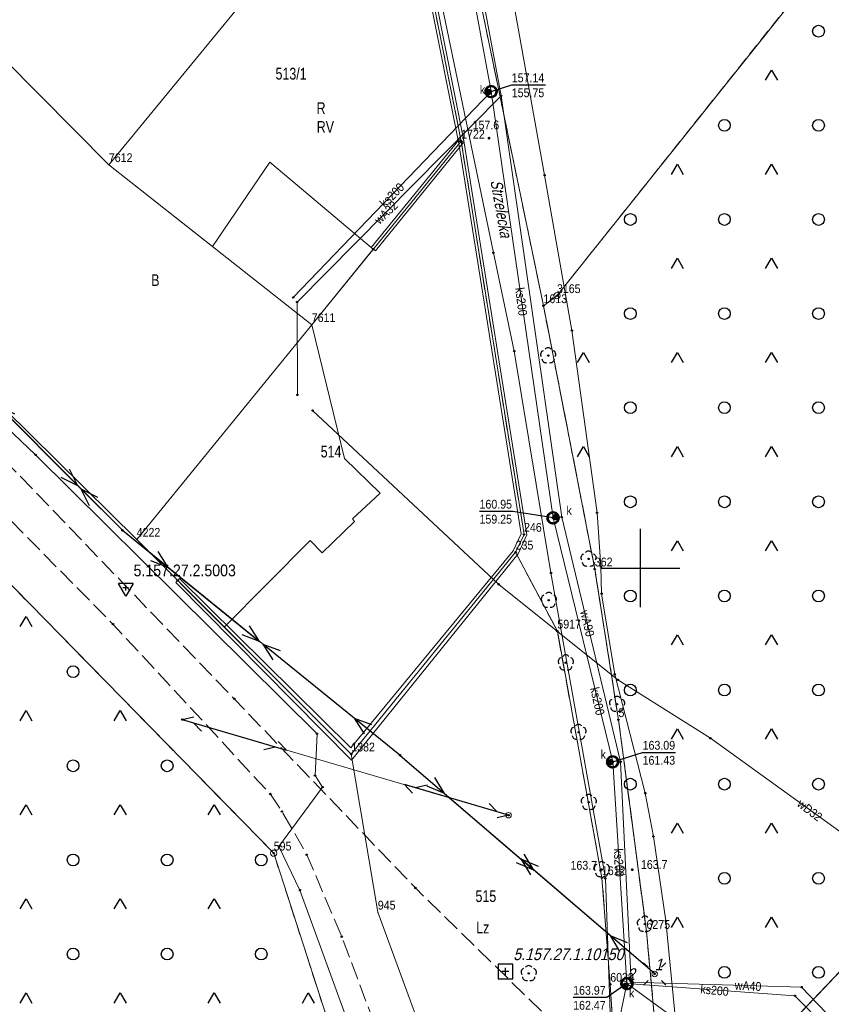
# Model space of a CAD drawing. Header units: metres. Extents: x 5548743 to 5556416, y 5707500 to 5714000.
# Tile 151 of 244: x 5554521 to 5554624, y 5709844 to 5709970. Entities that reach past the tile are written whole.
import ezdxf
from ezdxf.enums import TextEntityAlignment as Align

# ---------------------------------------------------------------- set-up
doc = ezdxf.new("R2010")
doc.units = ezdxf.units.M
for name, pattern in [('1.5_0.75', [2.25, 1.5, -0.75]), ('2.25_0.75', [3, 2.25, -0.75]), ('219-1000', [0]), ('suep_nn_1000', [0]), ('sutp_1000', [0])]:
    doc.linetypes.add(name, pattern=pattern)
doc.layers.get('0').update_dxf_attribs({"color": 2, "lineweight": 5})
doc.styles.get("Standard").update_dxf_attribs({"font": 'Working1250', "width": 0.75})
doc.linetypes.add('otdn_1000', pattern='A,7,0,[21,ksztalty.shx,S=0.7,R=0,X=0,Y=0]', length=7)

# ---------------------------------------------------------------- blocks, each defined once
blk = doc.blocks.new('203')
at = {"linetype": 'Continuous', "lineweight": 0}
h = blk.add_hatch(color=0, dxfattribs=at)
edge = h.paths.add_edge_path()
edge.add_arc((0, 0), 0.09, 0, 360)
blk = doc.blocks.new('202')
at = {"color": 0, "linetype": 'Continuous', "lineweight": 0}
blk.add_circle((0, 0), 0.4, dxfattribs=at)
blk = doc.blocks.new('OTZK3')
at = {"color": 0, "linetype": 'Continuous'}
for p, q in [((-0.75, -0.433), (0, 0.866)), ((0, 0.866), (0.75, -0.433))]:
    blk.add_line(p, q, dxfattribs=at)
blk = doc.blocks.new('OTZK1')
at = {"color": 0, "linetype": 'Continuous'}
blk.add_circle((0, 0), 0.75, dxfattribs=at)
blk = doc.blocks.new('US25')
at = {"linetype": 'Continuous', "lineweight": 13}
h = blk.add_hatch(color=0, dxfattribs=at)
edge = h.paths.add_edge_path()
edge.add_arc((0, 0), 0.4, 0, 360)
blk = doc.blocks.new('PW01')
at = {"linetype": 'Continuous', "lineweight": 13}
h = blk.add_hatch(color=0, dxfattribs=at)
edge = h.paths.add_edge_path()
edge.add_arc((0, 0), 0.18, 0, 360)
blk = doc.blocks.new('SM01')
at = {"color": 0, "linetype": 'Continuous', "lineweight": 13}
for p, q in [((-0.848, 0.848), (-1.414, 1.414)), ((0.849, 0.848), (1.414, 1.414)), ((-0.848, -0.849), (-1.414, -1.414)), ((0.849, -0.849), (1.414, -1.414))]:
    blk.add_line(p, q, dxfattribs=at)
blk.add_circle((0, 0), 0.35, dxfattribs=at)
blk = doc.blocks.new('OP021')
at = {"linetype": 'Continuous', "lineweight": 13}
h = blk.add_hatch(color=0, dxfattribs=at)
edge = h.paths.add_edge_path()
edge.add_arc((0, 0), 0.1, 0, 360)
at = {"color": 0, "linetype": 'Continuous', "lineweight": -3}
for centre, start, end in [((-0.476, 0.154), 110.388, 213.756), ((0, 0.5), 38.316, 141.684), ((0.476, 0.154), 326.244, 69.612), ((-0.294, -0.404), 182.272, 285.64), ((0.294, -0.404), 254.36, 357.728), ((0.294, -0.404), 254.36, 357.728)]:
    blk.add_arc(centre, 0.5, start, end, dxfattribs=at)
blk = doc.blocks.new('US15')
at = {"color": 0, "linetype": 'Continuous', "lineweight": 13}
blk.add_circle((0, 0), 0.35, dxfattribs=at)
blk = doc.blocks.new('SUEP1')
at = {"color": 0, "linetype": 'Continuous'}
for p, q in [((0, 0), (7.5, 0)), ((7.5, 0), (5.25, 0.75)), ((7.5, 0), (5.25, -0.75)), ((7.5, 0), (22.5, 0)), ((22.5, 0), (20.25, 0.75)), ((22.5, 0), (20.25, -0.75))]:
    blk.add_line(p, q, dxfattribs=at)
blk = doc.blocks.new('SUTP')
at = {"color": 0, "linetype": 'Continuous'}
for p, q in [((0, 0), (1.299, 0.75)), ((0, 0), (13.848, 0)), ((2.799, -0.75), (1.5, 0)), ((11.049, -0.75), (12.348, 0)), ((13.848, 0), (12.549, 0.75))]:
    blk.add_line(p, q, dxfattribs=at)
blk = doc.blocks.new('PIKIETAW1891')
at = {"color": 0}
blk.add_circle((0, 0), 0.09, dxfattribs=at)
blk = doc.blocks.new('OSSP')
at = {"color": 0}
for p, q in [((-0.939, 0.938), (-0.939, -0.938)), ((-0.939, 0.938), (-0.939, -0.938)), ((0.936, 0.938), (-0.939, 0.938)), ((0.936, 0.938), (-0.939, 0.938)), ((0.45, 0), (-0.45, 0)), ((0.45, 0), (-0.45, 0)), ((0, -0.45), (0, 0.45)), ((0, -0.45), (0, 0.45)), ((0.936, -0.938), (0.936, 0.938)), ((0.936, -0.938), (0.936, 0.938)), ((-0.939, -0.938), (0.936, -0.938)), ((-0.939, -0.938), (0.936, -0.938))]:
    blk.add_line(p, q, dxfattribs=at)
blk = doc.blocks.new('OSSH')
at = {"color": 0}
for p, q in [((0, -1.081), (-0.936, 0.543)), ((0.939, 0.543), (-0.936, 0.543)), ((-0.375, 0), (0.375, 0)), ((0.939, 0.543), (0, -1.081)), ((0, -0.375), (0, 0.375))]:
    blk.add_line(p, q, dxfattribs=at)
blk = doc.blocks.new('RAMKA1000K')
at = {"color": 0}
for p, q in [((200, 395), (200, 405)), ((195, 400), (205, 400))]:
    blk.add_line(p, q, dxfattribs=at)

msp = doc.modelspace()

# ---------------------------------------------------------------- linework, layer by layer
at = {"layer": '217-kontur klasyfikacyjny', "color": 3, "linetype": 'CONTINUOUS', "lineweight": 18, "flags": 128}
for points in [[(5554532.17, 5710200.74), (5554587.61, 5709933.44)], [(5554577.11, 5709954.42), (5554568.82, 5709995.99)], [(5554589.33, 5709934.72), (5554620.1, 5709973.26)], [(5554620.1, 5709973.26), (5554589.33, 5709934.72)], [(5554514.33, 5709969.33), (5554532.17, 5709951.42)], [(5554553.2, 5709863.65), (5554461.83, 5709956.95)], [(5554585.13, 5709904.29), (5554577.11, 5709954.42)], [(5554532.17, 5709951.42), (5554545.4, 5709941)], [(5554545.4, 5709941), (5554552.72, 5709951.77)], [(5554552.72, 5709951.77), (5554565.9, 5709940.67)], [(5554565.9, 5709940.67), (5554558.05, 5709931.03)], [(5554587.61, 5709933.44), (5554589.33, 5709934.72)], [(5554589.33, 5709934.72), (5554587.61, 5709933.44)], [(5554587.61, 5709933.44), (5554594.16, 5709899.87)], [(5554558.05, 5709931.03), (5554562.22, 5709913.95)], [(5554562.22, 5709913.95), (5554566.78, 5709909.53)], [(5554566.78, 5709909.53), (5554563.27, 5709906.26)], [(5554563.5, 5709905.92), (5554559.37, 5709901.93)], [(5554563.27, 5709906.26), (5554563.5, 5709905.92)], [(5554557.85, 5709903.53), (5554546.89, 5709892.48)], [(5554559.37, 5709901.93), (5554557.85, 5709903.53)], [(5554584.06, 5709902.02), (5554585.13, 5709904.29)], [(5554563.09, 5709876.28), (5554584.06, 5709902.02)], [(5554594.16, 5709899.87), (5554597.18, 5709880.66)], [(5554546.89, 5709892.48), (5554563.09, 5709876.28)], [(5554603.31, 5709825.34), (5554660.06, 5709884.91)], [(5554597.18, 5709880.66), (5554600.75, 5709853.66)], [(5554582.15, 5709773.9), (5554553.2, 5709863.65)], [(5554600.75, 5709853.66), (5554601.87, 5709841.6)]]:
    msp.add_lwpolyline(points, dxfattribs=at)
at = {"layer": '218-kontur użytku gruntowego', "color": 3, "linetype": 'CONTINUOUS', "lineweight": 18, "flags": 128}
for points in [[(5554532.17, 5710200.74), (5554587.61, 5709933.44)], [(5554587.61, 5709933.44), (5554532.17, 5710200.74)], [(5554577.11, 5709954.42), (5554568.82, 5709995.99)], [(5554568.82, 5709995.99), (5554577.11, 5709954.42)], [(5554589.33, 5709934.72), (5554620.1, 5709973.26)], [(5554620.1, 5709973.26), (5554589.33, 5709934.72)], [(5554514.33, 5709969.33), (5554532.17, 5709951.42)], [(5554532.17, 5709951.42), (5554514.33, 5709969.33)], [(5554553.2, 5709863.65), (5554461.83, 5709956.95)], [(5554461.83, 5709956.95), (5554553.2, 5709863.65)], [(5554585.13, 5709904.29), (5554577.11, 5709954.42)], [(5554577.11, 5709954.42), (5554585.13, 5709904.29)], [(5554532.17, 5709951.42), (5554545.4, 5709941)], [(5554545.4, 5709941), (5554532.17, 5709951.42)], [(5554545.4, 5709941), (5554552.72, 5709951.77)], [(5554552.72, 5709951.77), (5554545.4, 5709941)], [(5554552.72, 5709951.77), (5554565.9, 5709940.67)], [(5554565.9, 5709940.67), (5554552.72, 5709951.77)], [(5554565.9, 5709940.67), (5554558.05, 5709931.03)], [(5554558.05, 5709931.03), (5554565.9, 5709940.67)], [(5554587.61, 5709933.44), (5554589.33, 5709934.72)], [(5554589.33, 5709934.72), (5554587.61, 5709933.44)], [(5554587.61, 5709933.44), (5554594.16, 5709899.87)], [(5554594.16, 5709899.87), (5554587.61, 5709933.44)], [(5554558.05, 5709931.03), (5554562.22, 5709913.95)], [(5554562.22, 5709913.95), (5554558.05, 5709931.03)], [(5554512.06, 5709926.96), (5554535.72, 5709903.65)], [(5554535.72, 5709903.65), (5554512.06, 5709926.96)], [(5554562.22, 5709913.95), (5554566.78, 5709909.53)], [(5554566.78, 5709909.53), (5554562.22, 5709913.95)], [(5554566.78, 5709909.53), (5554563.27, 5709906.26)], [(5554563.27, 5709906.26), (5554566.78, 5709909.53)], [(5554563.5, 5709905.92), (5554559.37, 5709901.93)], [(5554559.37, 5709901.93), (5554563.5, 5709905.92)], [(5554563.27, 5709906.26), (5554563.5, 5709905.92)], [(5554563.5, 5709905.92), (5554563.27, 5709906.26)], [(5554535.72, 5709903.65), (5554546.89, 5709892.48)], [(5554546.89, 5709892.48), (5554535.72, 5709903.65)], [(5554557.85, 5709903.53), (5554546.89, 5709892.48)], [(5554546.89, 5709892.48), (5554557.85, 5709903.53)], [(5554559.37, 5709901.93), (5554557.85, 5709903.53)], [(5554557.85, 5709903.53), (5554559.37, 5709901.93)], [(5554584.06, 5709902.02), (5554585.13, 5709904.29)], [(5554585.13, 5709904.29), (5554584.06, 5709902.02)], [(5554584.06, 5709902.02), (5554563.09, 5709876.28)], [(5554563.09, 5709876.28), (5554584.06, 5709902.02)], [(5554589.38, 5709891.95), (5554584.06, 5709902.02)], [(5554584.06, 5709902.02), (5554589.38, 5709891.95)], [(5554594.16, 5709899.87), (5554597.18, 5709880.66)], [(5554597.18, 5709880.66), (5554594.16, 5709899.87)], [(5554546.89, 5709892.48), (5554563.09, 5709876.28)], [(5554563.09, 5709876.28), (5554546.89, 5709892.48)], [(5554595.06, 5709860.51), (5554589.38, 5709891.95)], [(5554589.38, 5709891.95), (5554595.06, 5709860.51)], [(5554603.31, 5709825.34), (5554660.06, 5709884.91)], [(5554660.06, 5709884.91), (5554603.31, 5709825.34)], [(5554597.18, 5709880.66), (5554600.75, 5709853.66)], [(5554600.75, 5709853.66), (5554597.18, 5709880.66)], [(5554563.09, 5709876.28), (5554566.48, 5709856.12)], [(5554566.48, 5709856.12), (5554563.09, 5709876.28)], [(5554582.15, 5709773.9), (5554553.2, 5709863.65)], [(5554553.2, 5709863.65), (5554582.15, 5709773.9)], [(5554596.13, 5709846.92), (5554595.06, 5709860.51)], [(5554595.06, 5709860.51), (5554596.13, 5709846.92)], [(5554566.48, 5709856.12), (5554580.84, 5709816.98)], [(5554580.84, 5709816.98), (5554566.48, 5709856.12)], [(5554600.75, 5709853.66), (5554601.87, 5709841.6)], [(5554601.87, 5709841.6), (5554600.75, 5709853.66)], [(5554596.83, 5709836.02), (5554596.13, 5709846.92)], [(5554596.13, 5709846.92), (5554596.83, 5709836.02)]]:
    msp.add_lwpolyline(points, dxfattribs=at)
at = {"layer": '219-działka ewidencyjna', "color": 7, "linetype": '219-1000', "lineweight": 18, "flags": 128}
for points in [[(5554532.17, 5710200.74), (5554587.61, 5709933.44)], [(5554568.82, 5709995.99), (5554577.11, 5709954.42)], [(5554532.17, 5709951.42), (5554549.44, 5709972.41)], [(5554620.1, 5709973.26), (5554589.33, 5709934.72)], [(5554461.83, 5709956.95), (5554553.2, 5709863.65)], [(5554577.11, 5709954.42), (5554558.05, 5709931.03)], [(5554577.11, 5709954.42), (5554585.13, 5709904.29)], [(5554532.17, 5709951.42), (5554558.05, 5709931.03)], [(5554589.33, 5709934.72), (5554587.61, 5709933.44)], [(5554587.61, 5709933.44), (5554594.16, 5709899.87)], [(5554535.72, 5709903.65), (5554558.05, 5709931.03)], [(5554512.06, 5709926.96), (5554535.72, 5709903.65)], [(5554683.05, 5709909.04), (5554603.31, 5709825.34)], [(5554535.72, 5709903.65), (5554563.09, 5709876.28)], [(5554585.13, 5709904.29), (5554584.06, 5709902.02)], [(5554584.06, 5709902.02), (5554563.09, 5709876.28)], [(5554584.06, 5709902.02), (5554589.38, 5709891.95)], [(5554594.16, 5709899.87), (5554597.18, 5709880.66)], [(5554589.38, 5709891.95), (5554595.06, 5709860.51)], [(5554597.18, 5709880.66), (5554600.75, 5709853.66)], [(5554563.09, 5709876.28), (5554566.48, 5709856.12)], [(5554553.2, 5709863.65), (5554582.15, 5709773.9)], [(5554595.06, 5709860.51), (5554596.13, 5709846.92)], [(5554566.48, 5709856.12), (5554580.84, 5709816.98)], [(5554600.75, 5709853.66), (5554601.87, 5709841.6)], [(5554596.13, 5709846.92), (5554596.83, 5709836.02)]]:
    msp.add_lwpolyline(points, dxfattribs=at)
at = {"layer": 'jezdnia', "color": 7, "linetype": '2.25_0.75', "lineweight": 18, "flags": 128}
for points in [[(5554409.74, 5710022.91), (5554393.62, 5710038.48), (5554374.42, 5710057.11), (5554372.57, 5710058.83), (5554358.03, 5710073.55), (5554351.96, 5710079.64), (5554348.42, 5710084.03), (5554345.12, 5710088.25), (5554341.67, 5710093.23), (5554339.7, 5710097.72), (5554332.95, 5710115.69), (5554322.87, 5710141.85), (5554320.94, 5710146.7), (5554314, 5710164.51), (5554311.39, 5710174.17), (5554310.27, 5710178.98), (5554308.84, 5710189.67), (5554306.37, 5710209), (5554304.04, 5710231.96), (5554303.66, 5710235.88), (5554303.31, 5710240.6), (5554303.45, 5710242.58), (5554303.99, 5710244.55), (5554305, 5710246.1), (5554306.84, 5710247.72), (5554308.54, 5710248.72), (5554310.62, 5710249.39), (5554286.87, 5710246.53), (5554289.22, 5710246.58), (5554291.57, 5710245.93), (5554293.52, 5710244.91), (5554295.22, 5710243.52), (5554296.33, 5710241.48), (5554297.14, 5710239.04), (5554298.45, 5710230.58), (5554300.33, 5710217.37), (5554302.2, 5710202.73), (5554303.7, 5710191.39), (5554304.2, 5710186.34), (5554303.83, 5710177.44), (5554307.28, 5710166.62), (5554313.38, 5710150.97), (5554327.65, 5710113.49), (5554335.85, 5710092.19), (5554339.88, 5710086.1), (5554342.77, 5710081.84), (5554346.16, 5710077.8), (5554352.75, 5710071.06), (5554388.17, 5710036.37), (5554423.86, 5710001.33), (5554461.73, 5709964.5), (5554491.24, 5709934.92), (5554532.68, 5709892.85), (5554552.77, 5709871.19), (5554554.25, 5709868.96), (5554557.42, 5709863.45), (5554561.88, 5709853), (5554570.46, 5709830.14), (5554579.02, 5709834.31), (5554582.16, 5709836.7), (5554590.29, 5709829.13), (5554598.8, 5709820.52), (5554603.31, 5709825.34), (5554609.41, 5709831.74), (5554600.83, 5709833.67), (5554596.39, 5709834.67), (5554571.27, 5709859.21), (5554548.16, 5709883.33), (5554520.64, 5709911.93), (5554493.17, 5709940.18), (5554464.52, 5709968.6), (5554427.74, 5710004.63), (5554423, 5710008.88), (5554418.16, 5710014.73)], [(5554518.76, 5710223.87), (5554521.6, 5710222.12), (5554529.67, 5710185.36), (5554532.07, 5710173.24), (5554541.09, 5710127.59), (5554542.23, 5710121.82), (5554552.8, 5710071.15), (5554525.98, 5710039.94), (5554522.04, 5710032.88), (5554516.44, 5710032.84), (5554524.1, 5710025.56), (5554528.18, 5710030.48), (5554555.01, 5710062.85), (5554562.08, 5710027.51), (5554568.82, 5709995.99), (5554577.11, 5709954.42), (5554585.13, 5709904.29), (5554584.06, 5709902.02), (5554589.38, 5709891.95), (5554595.06, 5709860.51), (5554596.13, 5709846.92), (5554596.83, 5709836.02), (5554596.39, 5709834.67), (5554600.82, 5709833.67), (5554601.33, 5709835.53), (5554601.87, 5709841.6), (5554600.75, 5709853.66), (5554597.18, 5709880.66), (5554594.16, 5709899.87), (5554587.61, 5709933.44), (5554532.17, 5710200.74), (5554527.04, 5710225.37), (5554527.67, 5710241.31), (5554520.14, 5710230.02)]]:
    msp.add_lwpolyline(points, close=True, dxfattribs=at)
at = {"layer": 'przewód elektroenergetyczny niskiego napięcia', "color": 1, "linetype": 'suep_nn_1000', "lineweight": 18, "flags": 128}
for points in [[(5554512.3, 5709926.41), (5554533.9, 5709904.81)], [(5554533.9, 5709904.81), (5554569.3, 5709876.16)], [(5554569.3, 5709876.16), (5554601.8, 5709848.25)], [(5554601.8, 5709848.25), (5554569.3, 5709876.16)]]:
    msp.add_lwpolyline(points, dxfattribs=at)
at = {"layer": 'przewód kanalizacyjny', "color": 34, "linetype": 'CONTINUOUS', "lineweight": 18, "flags": 128}
for points in [[(5554580.93, 5709960.75), (5554573.89, 5709998.92), (5554567.56, 5710033.89)], [(5554580.93, 5709960.75), (5554555.69, 5709934.51)], [(5554598.26, 5709847.02), (5554596.44, 5709875.29), (5554588.83, 5709906.4), (5554580.93, 5709960.75)], [(5554621.67, 5709547.97), (5554619.2, 5709559.26), (5554614.23, 5709589.77), (5554608.76, 5709617.68), (5554602.07, 5709652.86), (5554605.94, 5709655.91), (5554611.07, 5709659.82), (5554613.37, 5709661.63), (5554605.79, 5709707.36), (5554596.25, 5709754.27), (5554591.82, 5709777.21), (5554590.95, 5709785.95), (5554589.07, 5709797.29), (5554588.14, 5709807.44), (5554588.97, 5709814.09), (5554591.82, 5709825.03), (5554596.59, 5709838.94), (5554598.26, 5709847.02)], [(5554598.26, 5709847.02), (5554619.69, 5709845.47), (5554631.39, 5709833.59), (5554627.1, 5709825.98)], [(5554598.26, 5709847.02), (5554627.1, 5709825.98)]]:
    msp.add_lwpolyline(points, dxfattribs=at)
at = {"layer": 'przewód telekomunikacyjny napowietrzny', "color": 30, "linetype": 'sutp_1000', "lineweight": 18, "flags": 128}
msp.add_lwpolyline([(5554541.53, 5709880.69), (5554583.15, 5709868.49)], dxfattribs=at)
at = {"layer": 'przewód telekomunikacyjny podziemny', "color": 30, "linetype": 'CONTINUOUS', "lineweight": 18, "flags": 128}
for points in [[(5554605.74, 5709653.11), (5554598.77, 5709689.93), (5554589.65, 5709737.16), (5554586.44, 5709754.57), (5554582.02, 5709785.76), (5554578.14, 5709801.03), (5554562.66, 5709842.16), (5554556.54, 5709858.94), (5554553.87, 5709864.48), (5554559.44, 5709872.07), (5554558.47, 5709873.54), (5554558.74, 5709878.88), (5554522.83, 5709914.43), (5554494.92, 5709941), (5554462.82, 5709971.62), (5554403.04, 5710030), (5554373.88, 5710058.51), (5554354.46, 5710078.06), (5554344.78, 5710089.53), (5554329.55, 5710126.39), (5554326.44, 5710137.44), (5554312.57, 5710176.3), (5554306.77, 5710219.12), (5554302.41, 5710278.25)], [(5554612.33, 5709652.7), (5554608.09, 5709677.24), (5554601.4, 5709713.31), (5554591.52, 5709767.07), (5554590.57, 5709774.29), (5554594.15, 5709805.61), (5554597.07, 5709816.32), (5554595.51, 5709860.42), (5554588.57, 5709899.37), (5554583.88, 5709927.66), (5554581.23, 5709940.2), (5554567.22, 5710007.64), (5554545.1, 5710115.29), (5554520.89, 5710233.39)], [(5554604.87, 5709838.07), (5554603.23, 5709855.01), (5554601.63, 5709865.79), (5554600.6, 5709871.3), (5554596.71, 5709886.45), (5554595.02, 5709896.73), (5554594.93, 5709900.18), (5554594.45, 5709907.05), (5554591.24, 5709930.28), (5554587.75, 5709950.09), (5554581.37, 5709985.72), (5554577.95, 5710007.92), (5554572.52, 5710033.85), (5554566.61, 5710067.53), (5554561.87, 5710093.04)]]:
    msp.add_lwpolyline(points, dxfattribs=at)
at = {"layer": 'przewód wodociągowy', "color": 5, "linetype": 'CONTINUOUS', "lineweight": 18, "flags": 128}
for points in [[(5554526.95, 5710247.4), (5554527.48, 5710246.88), (5554530.59, 5710246.07), (5554529.23, 5710228.24), (5554535.52, 5710194.4), (5554536.28, 5710190.34), (5554539, 5710178.18), (5554547.62, 5710133.14), (5554548.03, 5710131.14), (5554560.91, 5710071.81), (5554568.73, 5710033.33), (5554574.93, 5709999.17), (5554582.21, 5709960.22)], [(5554582.21, 5709960.22), (5554556.18, 5709933.91), (5554556.22, 5709922.07)], [(5554582.21, 5709960.22), (5554589.95, 5709906.49), (5554597.44, 5709875.31)], [(5554558.15, 5709920.08), (5554581.9, 5709897.92), (5554597.11, 5709885.74), (5554608.91, 5709878.31), (5554626.16, 5709865.88), (5554656.3, 5709845.62), (5554657.33, 5709846.08)], [(5554597.44, 5709875.31), (5554598.8, 5709847.2), (5554620.54, 5709846.57), (5554634.3, 5709832.26), (5554657.48, 5709845.82)]]:
    msp.add_lwpolyline(points, dxfattribs=at)
at = {"layer": 'rzedna-Atr2', "color": 7, "flags": 128}
for points in [[(5554580.93, 5709960.75), (5554583.57, 5709961.6), (5554587.853, 5709961.6)], [(5554588.83, 5709906.4), (5554583.69, 5709907.23), (5554579.455, 5709907.23)], [(5554596.44, 5709875.29), (5554600.26, 5709876.49), (5554604.439, 5709876.49)], [(5554598.26, 5709847.02), (5554595.69, 5709845.25), (5554591.399, 5709845.25)]]:
    msp.add_lwpolyline(points, dxfattribs=at)
at = {"layer": 'studnia kanalizacyjna', "color": 34, "linetype": 'CONTINUOUS', "lineweight": 18, "flags": 128}
for points in [[(5554580.56, 5709961.35), (5554580.69, 5709961.41), (5554580.84, 5709961.45), (5554580.98, 5709961.45), (5554581.13, 5709961.42), (5554581.26, 5709961.37), (5554581.38, 5709961.28), (5554581.49, 5709961.17), (5554581.56, 5709961.04), (5554581.6, 5709960.91), (5554581.63, 5709960.76), (5554581.61, 5709960.61), (5554581.57, 5709960.48), (5554581.5, 5709960.35), (5554581.41, 5709960.24), (5554581.29, 5709960.15), (5554581.16, 5709960.08), (5554581.01, 5709960.05), (5554580.87, 5709960.05), (5554580.72, 5709960.07), (5554580.59, 5709960.13), (5554580.47, 5709960.22), (5554580.36, 5709960.33), (5554580.29, 5709960.45), (5554580.25, 5709960.58), (5554580.23, 5709960.73), (5554580.24, 5709960.88), (5554580.28, 5709961.01), (5554580.35, 5709961.15), (5554580.44, 5709961.26)], [(5554589.53, 5709906.41), (5554589.51, 5709906.26), (5554589.48, 5709906.13), (5554589.41, 5709906), (5554589.31, 5709905.89), (5554589.19, 5709905.8), (5554589.07, 5709905.73), (5554588.92, 5709905.7), (5554588.78, 5709905.7), (5554588.63, 5709905.72), (5554588.49, 5709905.78), (5554588.37, 5709905.87), (5554588.27, 5709905.97), (5554588.2, 5709906.1), (5554588.15, 5709906.23), (5554588.13, 5709906.38), (5554588.15, 5709906.53), (5554588.18, 5709906.66), (5554588.25, 5709906.79), (5554588.35, 5709906.91), (5554588.47, 5709907), (5554588.6, 5709907.06), (5554588.74, 5709907.1), (5554588.88, 5709907.1), (5554589.04, 5709907.07), (5554589.17, 5709907.02), (5554589.29, 5709906.93), (5554589.39, 5709906.82), (5554589.46, 5709906.69), (5554589.51, 5709906.56)], [(5554597.13, 5709875.31), (5554597.12, 5709875.16), (5554597.08, 5709875.02), (5554597.01, 5709874.89), (5554596.92, 5709874.78), (5554596.8, 5709874.69), (5554596.67, 5709874.62), (5554596.52, 5709874.59), (5554596.38, 5709874.59), (5554596.23, 5709874.61), (5554596.1, 5709874.67), (5554595.98, 5709874.76), (5554595.87, 5709874.87), (5554595.8, 5709874.99), (5554595.76, 5709875.12), (5554595.74, 5709875.27), (5554595.75, 5709875.42), (5554595.79, 5709875.55), (5554595.86, 5709875.69), (5554595.95, 5709875.8), (5554596.07, 5709875.89), (5554596.2, 5709875.95), (5554596.35, 5709875.99), (5554596.49, 5709875.99), (5554596.64, 5709875.96), (5554596.77, 5709875.91), (5554596.89, 5709875.82), (5554597, 5709875.71), (5554597.07, 5709875.58), (5554597.11, 5709875.45)], [(5554598.96, 5709847.04), (5554598.95, 5709846.89), (5554598.91, 5709846.75), (5554598.84, 5709846.62), (5554598.74, 5709846.51), (5554598.63, 5709846.42), (5554598.5, 5709846.36), (5554598.35, 5709846.32), (5554598.21, 5709846.32), (5554598.06, 5709846.35), (5554597.93, 5709846.4), (5554597.8, 5709846.49), (5554597.7, 5709846.6), (5554597.63, 5709846.73), (5554597.59, 5709846.85), (5554597.56, 5709847), (5554597.58, 5709847.15), (5554597.62, 5709847.29), (5554597.68, 5709847.42), (5554597.78, 5709847.53), (5554597.9, 5709847.62), (5554598.03, 5709847.69), (5554598.18, 5709847.72), (5554598.32, 5709847.72), (5554598.47, 5709847.7), (5554598.6, 5709847.64), (5554598.72, 5709847.55), (5554598.82, 5709847.44), (5554598.9, 5709847.31), (5554598.94, 5709847.19)]]:
    msp.add_lwpolyline(points, close=True, dxfattribs=at)
at = {"layer": 'teren zalesiony', "color": 7, "linetype": '1.5_0.75', "lineweight": 18, "flags": 128}
for points in [[(5554555.9, 5709671.86), (5554598.83, 5709665.7), (5554582.15, 5709773.9), (5554553.2, 5709863.65), (5554461.83, 5709956.95), (5554392.25, 5710026.56), (5554388.53, 5710028.41), (5554365.92, 5710052.08), (5554349.75, 5710066.49), (5554331.42, 5710087.74), (5554324.12, 5710093.78), (5554316.02, 5710093.78), (5554310.11, 5710101.5), (5554320.7, 5710097.8), (5554325.88, 5710097.73), (5554297.62, 5710128.05), (5554231.23, 5709975.64), (5554180.52, 5709806.65), (5554318.78, 5709780.65), (5554341.68, 5709776.34), (5554337.73, 5709746.12), (5554440.79, 5709728.1), (5554435.99, 5709689.08)], [(5554646.75, 5710030.96), (5554631.41, 5709999.4), (5554620.1, 5709973.26), (5554589.33, 5709934.72), (5554587.61, 5709933.44), (5554594.16, 5709899.87), (5554597.18, 5709880.66), (5554600.75, 5709853.66), (5554601.87, 5709841.6), (5554600.83, 5709833.67), (5554609.41, 5709831.74), (5554683.05, 5709909.04), (5554737.72, 5709964.73), (5554740.25, 5709965.53), (5554754.31, 5709951.55), (5554731.46, 5709929.71), (5554732.93, 5709928.29), (5554785.88, 5709876.97), (5554835.36, 5709826.01), (5554655.72, 5709669.02), (5554652.25, 5709666.2), (5554645.33, 5709660.68), (5554643.49, 5709659.37), (5554641.5, 5709658.27), (5554640.83, 5709653.15), (5554658.56, 5709655.45), (5554667.79, 5709656.98), (5554668.62, 5709656.71), (5554673.6, 5709657.35), (5554676.27, 5709657.16), (5554679.4, 5709656.46), (5554682.71, 5709655.25), (5554691.01, 5709651.36), (5554698.35, 5709647.53), (5554702.25, 5709646.33), (5554879.17, 5709626.54), (5555002.58, 5709615.56), (5555004.95, 5709615.36), (5555014.54, 5709672.97), (5555015.93, 5709687.57), (5555019.02, 5709718.19), (5555025.07, 5709756.22), (5555029.3, 5709783.51), (5555033.45, 5709819.83), (5554959.16, 5709842.11), (5554961.26, 5709844.93), (5554958.49, 5709850.61), (5554879.57, 5709892.41), (5554851.98, 5709938.98), (5554810.26, 5709976.36), (5554791.37, 5709993.77), (5554762.17, 5710013.83), (5554727.95, 5710042.33), (5554720.52, 5710048.63), (5554699.74, 5710063.47), (5554690.15, 5710068.69), (5554665.63, 5710032.12)]]:
    msp.add_lwpolyline(points, close=True, dxfattribs=at)
at = {"layer": 'ściana oporowa (linia)', "color": 0, "lineweight": 18}
for p, q in [((5554576.767, 5709954.351), (5554572.857, 5709973.961)), ((5554577.381, 5709954.199), (5554566.171, 5709940.449)), ((5554576.767, 5709954.351), (5554577.11, 5709954.42)), ((5554577.455, 5709954.475), (5554577.11, 5709954.42)), ((5554577.381, 5709954.199), (5554577.11, 5709954.42)), ((5554577.455, 5709954.475), (5554585.509, 5709904.236)), ((5554566.171, 5709940.449), (5554565.9, 5709940.67)), ((5554585.509, 5709904.236), (5554584.361, 5709901.83)), ((5554584.361, 5709901.83), (5554563.13, 5709875.502)), ((5554540.703, 5709898.173), (5554540.95, 5709898.42)), ((5554563.13, 5709875.502), (5554540.703, 5709898.173))]:
    msp.add_line(p, q, dxfattribs=at)
at = {"layer": 'ściana oporowa (linia)', "color": 0, "linetype": 'otdn_1000', "lineweight": 18}
for p, q in [((5554577.453, 5709954.489), (5554573.543, 5709974.099)), ((5554576.839, 5709954.641), (5554565.629, 5709940.891)), ((5554576.839, 5709954.641), (5554577.11, 5709954.42)), ((5554576.765, 5709954.365), (5554577.11, 5709954.42)), ((5554576.765, 5709954.365), (5554584.751, 5709904.344)), ((5554577.453, 5709954.489), (5554577.11, 5709954.42)), ((5554565.629, 5709940.891), (5554565.9, 5709940.67)), ((5554584.751, 5709904.344), (5554583.759, 5709902.21)), ((5554583.759, 5709902.21), (5554563.05, 5709877.058)), ((5554541.197, 5709898.667), (5554540.95, 5709898.42)), ((5554563.05, 5709877.058), (5554541.197, 5709898.667))]:
    msp.add_line(p, q, dxfattribs=at)

# ---------------------------------------------------------------- block references
at = {"layer": '202-punkt graniczny', "color": 7, "linetype": 'CONTINUOUS', "lineweight": 18}
for p in [(5554589.33, 5709934.72), (5554553.2, 5709863.65)]:
    msp.add_blockref('202', p, dxfattribs=at)
at = {"layer": '203-punkt graniczny', "color": 7, "linetype": 'CONTINUOUS', "lineweight": 18}
for p in [(5554577.11, 5709954.42), (5554532.17, 5709951.42), (5554587.61, 5709933.44), (5554558.05, 5709931.03), (5554585.13, 5709904.29), (5554535.72, 5709903.65), (5554584.06, 5709902.02), (5554594.16, 5709899.87), (5554589.38, 5709891.95), (5554597.18, 5709880.66), (5554563.09, 5709876.28), (5554595.06, 5709860.51), (5554566.48, 5709856.12), (5554600.75, 5709853.66), (5554596.13, 5709846.92)]:
    msp.add_blockref('203', p, dxfattribs=at)
at = {"layer": 'drzewo liściaste', "color": 94, "linetype": 'CONTINUOUS', "lineweight": 18}
for p in [(5554588.21, 5709927.09), (5554593.36, 5709901.16), (5554588.29, 5709895.9), (5554590.46, 5709887.93), (5554597, 5709882.64), (5554592.08, 5709879.07), (5554593.39, 5709870.14), (5554595.05, 5709861.57), (5554600.55, 5709854.61), (5554585.73, 5709848.31)]:
    msp.add_blockref('OP021', p, dxfattribs=at)
at = {"layer": 'latarnia', "color": 7, "linetype": 'CONTINUOUS', "lineweight": 18}
msp.add_blockref('SM01', (5554601.8, 5709848.25), dxfattribs=at)
msp.add_blockref('SM01', (5554601.8, 5709848.25), dxfattribs=at)
at = {"layer": 'pikieta naturalna', "color": 7, "linetype": 'CONTINUOUS', "lineweight": 13}
for p in [(5554580.66, 5709954.81), (5554594.89, 5709861.46), (5554598.93, 5709861.54)]:
    msp.add_blockref('PW01', p, dxfattribs=at)
at = {"layer": 'przewód elektroenergetyczny niskiego napięcia', "color": 1, "linetype": 'CONTINUOUS', "lineweight": 18}
for p, rotation in [((5554512.3, 5709926.41), 315), ((5554533.9, 5709904.81), 135), ((5554533.9, 5709904.81), 321.016), ((5554569.3, 5709876.16), 141.016), ((5554569.3, 5709876.16), 319.345), ((5554601.8, 5709848.25), 139.345)]:
    msp.add_blockref('SUEP1', p, dxfattribs=dict(at, rotation=rotation))
at = {"layer": 'przewód telekomunikacyjny napowietrzny', "color": 30, "linetype": 'CONTINUOUS', "lineweight": 18}
for p, rotation in [((5554541.53, 5709880.69), 343.663), ((5554583.15, 5709868.49), 163.663)]:
    msp.add_blockref('SUTP', p, dxfattribs=dict(at, rotation=rotation))
at = {"layer": 'Punkt roboczy BDOT GESUT K1', "color": 6, "linetype": 'CONTINUOUS', "lineweight": 18}
for p in [(5554580.23, 5709960.73), (5554580.24, 5709960.88), (5554580.28, 5709961.01), (5554580.35, 5709961.15), (5554580.44, 5709961.26), (5554580.56, 5709961.35), (5554580.69, 5709961.41), (5554580.84, 5709961.45), (5554580.93, 5709960.75), (5554580.93, 5709960.75), (5554580.93, 5709960.75), (5554580.98, 5709961.45), (5554581.13, 5709961.42), (5554581.26, 5709961.37), (5554581.38, 5709961.28), (5554581.49, 5709961.17), (5554581.56, 5709961.04), (5554581.6, 5709960.91), (5554581.63, 5709960.76), (5554580.25, 5709960.58), (5554580.29, 5709960.45), (5554580.36, 5709960.33), (5554580.47, 5709960.22), (5554580.59, 5709960.13), (5554580.63, 5709960.7), (5554580.72, 5709960.07), (5554580.87, 5709960.05), (5554581.01, 5709960.05), (5554581.16, 5709960.08), (5554581.29, 5709960.15), (5554581.41, 5709960.24), (5554581.5, 5709960.35), (5554581.57, 5709960.48), (5554581.61, 5709960.61), (5554582.21, 5709960.22), (5554582.21, 5709960.22), (5554582.21, 5709960.22), (5554580.66, 5709954.81), (5554577.11, 5709954.42), (5554577.11, 5709954.42), (5554577.11, 5709954.42), (5554577.11, 5709954.42), (5554587.75, 5709950.09), (5554565.9, 5709940.67), (5554581.23, 5709940.2), (5554555.69, 5709934.51), (5554589.33, 5709934.72), (5554556.18, 5709933.91), (5554587.61, 5709933.44), (5554587.61, 5709933.44), (5554591.24, 5709930.28), (5554583.88, 5709927.66), (5554588.21, 5709927.09), (5554556.22, 5709922.07), (5554558.15, 5709920.08), (5554522.83, 5709914.43), (5554588.25, 5709906.79), (5554588.35, 5709906.91), (5554588.47, 5709907), (5554588.6, 5709907.06), (5554588.74, 5709907.1), (5554588.88, 5709907.1), (5554589.04, 5709907.07), (5554589.17, 5709907.02), (5554589.29, 5709906.93), (5554589.39, 5709906.82), (5554594.45, 5709907.05), (5554588.13, 5709906.38), (5554588.15, 5709906.53), (5554588.15, 5709906.23), (5554588.18, 5709906.66), (5554588.2, 5709906.1), (5554588.27, 5709905.97), (5554588.37, 5709905.87), (5554588.49, 5709905.78), (5554588.63, 5709905.72), (5554588.78, 5709905.7), (5554588.83, 5709906.4), (5554588.92, 5709905.7), (5554589.07, 5709905.73), (5554589.13, 5709906.5), (5554589.19, 5709905.8), (5554589.31, 5709905.89), (5554589.41, 5709906), (5554589.46, 5709906.69), (5554589.48, 5709906.13), (5554589.51, 5709906.56), (5554589.51, 5709906.26), (5554589.53, 5709906.41), (5554589.95, 5709906.49), (5554533.9, 5709904.81), (5554585.13, 5709904.29), (5554585.13, 5709904.29), (5554584.06, 5709902.02), (5554584.06, 5709902.02), (5554593.36, 5709901.16), (5554588.57, 5709899.37), (5554594.16, 5709899.87), (5554594.16, 5709899.87), (5554594.93, 5709900.18), (5554540.95, 5709898.42), (5554581.9, 5709897.92), (5554595.02, 5709896.73), (5554588.29, 5709895.9), (5554532.68, 5709892.85), (5554589.38, 5709891.95), (5554590.46, 5709887.93), (5554596.71, 5709886.45), (5554597.11, 5709885.74), (5554548.16, 5709883.33), (5554597, 5709882.64), (5554541.53, 5709880.69), (5554597.18, 5709880.66), (5554597.18, 5709880.66), (5554558.74, 5709878.88), (5554592.08, 5709879.07), (5554608.91, 5709878.31), (5554563.09, 5709876.28), (5554569.3, 5709876.16), (5554595.75, 5709875.42), (5554595.79, 5709875.55), (5554595.86, 5709875.69), (5554595.95, 5709875.8), (5554596.07, 5709875.89), (5554596.2, 5709875.95), (5554596.35, 5709875.99), (5554596.49, 5709875.99), (5554596.64, 5709875.96), (5554596.77, 5709875.91), (5554596.89, 5709875.82), (5554597, 5709875.71), (5554597.07, 5709875.58), (5554597.11, 5709875.45), (5554595.74, 5709875.27), (5554595.76, 5709875.12), (5554595.8, 5709874.99), (5554595.87, 5709874.87), (5554595.98, 5709874.76), (5554596.1, 5709874.67), (5554596.19, 5709875.25), (5554596.23, 5709874.61), (5554596.38, 5709874.59), (5554596.44, 5709875.29), (5554596.52, 5709874.59), (5554596.67, 5709874.62), (5554596.8, 5709874.69), (5554596.92, 5709874.78), (5554597.01, 5709874.89), (5554597.08, 5709875.02), (5554597.12, 5709875.16), (5554597.13, 5709875.31), (5554597.44, 5709875.31), (5554597.44, 5709875.31), (5554558.47, 5709873.54), (5554559.44, 5709872.07), (5554552.77, 5709871.19), (5554600.6, 5709871.3), (5554593.39, 5709870.14), (5554554.25, 5709868.96), (5554583.15, 5709868.49), (5554583.15, 5709868.49), (5554601.63, 5709865.79), (5554553.87, 5709864.48), (5554553.2, 5709863.65), (5554557.42, 5709863.45), (5554595.05, 5709861.57), (5554598.93, 5709861.54), (5554594.89, 5709861.46), (5554595.06, 5709860.51), (5554595.51, 5709860.42), (5554571.27, 5709859.21), (5554556.54, 5709858.94), (5554600.55, 5709854.61), (5554603.23, 5709855.01), (5554561.88, 5709853), (5554600.75, 5709853.66), (5554600.75, 5709853.66), (5554585.73, 5709848.31), (5554601.8, 5709848.25), (5554601.8, 5709848.25), (5554601.8, 5709848.25), (5554596.13, 5709846.92), (5554597.56, 5709847), (5554597.58, 5709847.15), (5554597.59, 5709846.85), (5554597.62, 5709847.29), (5554597.63, 5709846.73), (5554597.68, 5709847.42), (5554597.7, 5709846.6), (5554597.78, 5709847.53), (5554597.8, 5709846.49), (5554597.9, 5709847.62), (5554598.03, 5709847.69), (5554598.07, 5709846.75), (5554598.18, 5709847.72), (5554598.26, 5709847.02), (5554598.26, 5709847.02), (5554598.26, 5709847.02), (5554598.26, 5709847.02), (5554598.32, 5709847.72), (5554598.47, 5709847.7), (5554598.6, 5709847.64), (5554598.72, 5709847.55), (5554598.74, 5709846.51), (5554598.8, 5709847.2), (5554598.82, 5709847.44), (5554598.84, 5709846.62), (5554598.9, 5709847.31), (5554598.91, 5709846.75), (5554598.94, 5709847.19), (5554598.95, 5709846.89), (5554598.96, 5709847.04), (5554620.54, 5709846.57), (5554597.93, 5709846.4), (5554598.06, 5709846.35), (5554598.21, 5709846.32), (5554598.35, 5709846.32), (5554598.5, 5709846.36), (5554598.63, 5709846.42), (5554619.69, 5709845.47)]:
    msp.add_blockref('PIKIETAW1891', p, dxfattribs=at)
at = {"layer": 'rzedna', "color": 34, "linetype": 'CONTINUOUS', "lineweight": 18}
for p in [(5554580.93, 5709960.75), (5554588.83, 5709906.4), (5554596.44, 5709875.29), (5554598.26, 5709847.02)]:
    msp.add_blockref('PW01', p, dxfattribs=at)
at = {"layer": 'Szczegółowa osnowa geodezyjna pozioma', "color": 7, "linetype": 'CONTINUOUS', "lineweight": 13}
msp.add_blockref('OSSP', (5554582.752, 5709848.562), dxfattribs=at)
at = {"layer": 'Szczegółowa osnowa geodezyjna wysokościowa', "color": 7, "linetype": 'CONTINUOUS', "lineweight": 13}
msp.add_blockref('OSSH', (5554534.32, 5709897.5), dxfattribs=at)
at = {"layer": 'słup przewodów napowietrznych', "color": 7, "linetype": 'CONTINUOUS', "lineweight": 18}
msp.add_blockref('US15', (5554583.15, 5709868.49), dxfattribs=at)
at = {"layer": 'teren zalesiony', "color": 7, "linetype": 'CONTINUOUS', "lineweight": 18}
for name, p in [('OTZK1', (5554622.696, 5709968.446)), ('OTZK3', (5554616.696, 5709962.626)), ('OTZK1', (5554610.696, 5709956.446)), ('OTZK1', (5554622.696, 5709956.446)), ('OTZK3', (5554604.696, 5709950.626)), ('OTZK3', (5554616.696, 5709950.626)), ('OTZK1', (5554598.696, 5709944.446)), ('OTZK1', (5554610.696, 5709944.446)), ('OTZK1', (5554622.696, 5709944.446)), ('OTZK3', (5554604.696, 5709938.626)), ('OTZK3', (5554616.696, 5709938.626)), ('OTZK1', (5554598.696, 5709932.446)), ('OTZK1', (5554610.696, 5709932.446)), ('OTZK1', (5554622.696, 5709932.446)), ('OTZK3', (5554592.696, 5709926.626)), ('OTZK3', (5554604.696, 5709926.626)), ('OTZK3', (5554616.696, 5709926.626)), ('OTZK1', (5554598.696, 5709920.446)), ('OTZK1', (5554610.696, 5709920.446)), ('OTZK1', (5554622.696, 5709920.446)), ('OTZK3', (5554592.696, 5709914.626)), ('OTZK3', (5554604.696, 5709914.626)), ('OTZK3', (5554616.696, 5709914.626)), ('OTZK1', (5554598.696, 5709908.446)), ('OTZK1', (5554610.696, 5709908.446)), ('OTZK1', (5554622.696, 5709908.446)), ('OTZK3', (5554604.696, 5709902.626)), ('OTZK3', (5554616.696, 5709902.626)), ('OTZK1', (5554598.696, 5709896.446)), ('OTZK1', (5554610.696, 5709896.446)), ('OTZK1', (5554622.696, 5709896.446)), ('OTZK3', (5554521.606, 5709892.966)), ('OTZK3', (5554604.696, 5709890.626)), ('OTZK3', (5554616.696, 5709890.626)), ('OTZK1', (5554527.606, 5709886.786)), ('OTZK1', (5554598.696, 5709884.446)), ('OTZK1', (5554610.696, 5709884.446)), ('OTZK1', (5554622.696, 5709884.446)), ('OTZK3', (5554521.606, 5709880.966)), ('OTZK3', (5554533.606, 5709880.966)), ('OTZK3', (5554604.696, 5709878.626)), ('OTZK3', (5554616.696, 5709878.626)), ('OTZK1', (5554527.606, 5709874.786)), ('OTZK1', (5554539.606, 5709874.786)), ('OTZK1', (5554598.696, 5709872.446)), ('OTZK1', (5554610.696, 5709872.446)), ('OTZK1', (5554622.696, 5709872.446)), ('OTZK3', (5554521.606, 5709868.966)), ('OTZK3', (5554533.606, 5709868.966)), ('OTZK3', (5554545.606, 5709868.966)), ('OTZK3', (5554604.696, 5709866.626)), ('OTZK3', (5554616.696, 5709866.626)), ('OTZK1', (5554527.606, 5709862.786)), ('OTZK1', (5554539.606, 5709862.786)), ('OTZK1', (5554551.606, 5709862.786)), ('OTZK1', (5554610.696, 5709860.446)), ('OTZK1', (5554622.696, 5709860.446)), ('OTZK3', (5554521.606, 5709856.966)), ('OTZK3', (5554533.606, 5709856.966)), ('OTZK3', (5554545.606, 5709856.966)), ('OTZK3', (5554604.696, 5709854.626)), ('OTZK3', (5554616.696, 5709854.626)), ('OTZK1', (5554527.606, 5709850.786)), ('OTZK1', (5554539.606, 5709850.786)), ('OTZK1', (5554551.606, 5709850.786)), ('OTZK1', (5554610.696, 5709848.446)), ('OTZK1', (5554622.696, 5709848.446)), ('OTZK3', (5554521.606, 5709844.966)), ('OTZK3', (5554533.606, 5709844.966)), ('OTZK3', (5554545.606, 5709844.966)), ('OTZK3', (5554557.606, 5709844.966))]:
    msp.add_blockref(name, p, dxfattribs=at)
at = {"layer": 'Wstawianie ramki sekcyjnej z opisem', "color": 7, "linetype": 'CONTINUOUS', "lineweight": 13}
msp.add_blockref('RAMKA1000K', (5554400, 5709500), dxfattribs=at)
msp.add_blockref('RAMKA1000K', (5554400, 5709500), dxfattribs=at)
msp.add_blockref('RAMKA1000K', (5554400, 5709500), dxfattribs=at)
msp.add_blockref('RAMKA1000K', (5554400, 5709500), dxfattribs=at)
at = {"layer": 'zasuwa lub zawór', "color": 34, "linetype": 'CONTINUOUS', "lineweight": 18}
for p in [(5554580.63, 5709960.7), (5554589.13, 5709906.5), (5554596.19, 5709875.25), (5554598.07, 5709846.75)]:
    msp.add_blockref('US25', p, dxfattribs=at)

# ---------------------------------------------------------------- texts
at = {"layer": '202-punkt graniczny-Atr103', "color": 7, "width": 0.9}
for s, p in [('3165', (5554589.33, 5709934.72)), ('3165', (5554589.33, 5709934.72)), ('595', (5554553.2, 5709863.65)), ('595', (5554553.2, 5709863.65))]:
    msp.add_text(s, height=1.125, dxfattribs=at).set_placement(p, align=Align.BOTTOM_LEFT)
at = {"layer": '203-punkt graniczny-Atr103', "color": 7, "width": 0.9}
for s, p in [('1722', (5554577.11, 5709954.42)), ('1722', (5554577.11, 5709954.42)), ('7612', (5554532.17, 5709951.42)), ('7612', (5554532.17, 5709951.42)), ('1613', (5554587.61, 5709933.44)), ('1613', (5554587.61, 5709933.44)), ('7611', (5554558.05, 5709931.03)), ('7611', (5554558.05, 5709931.03)), ('246', (5554585.13, 5709904.29)), ('246', (5554585.13, 5709904.29)), ('4222', (5554535.72, 5709903.65)), ('4222', (5554535.72, 5709903.65)), ('235', (5554584.06, 5709902.02)), ('235', (5554584.06, 5709902.02)), ('362', (5554594.16, 5709899.87)), ('362', (5554594.16, 5709899.87)), ('5917', (5554589.38, 5709891.95)), ('5917', (5554589.38, 5709891.95)), ('5', (5554597.18, 5709880.66)), ('5', (5554597.18, 5709880.66)), ('1382', (5554563.09, 5709876.28)), ('1382', (5554563.09, 5709876.28)), ('1612', (5554595.06, 5709860.51)), ('1612', (5554595.06, 5709860.51)), ('945', (5554566.48, 5709856.12)), ('945', (5554566.48, 5709856.12)), ('6275', (5554600.75, 5709853.66)), ('6275', (5554600.75, 5709853.66)), ('6039', (5554596.13, 5709846.92)), ('6039', (5554596.13, 5709846.92))]:
    msp.add_text(s, height=1.125, dxfattribs=at).set_placement(p, align=Align.BOTTOM_LEFT)
at = {"layer": '209-oznaczenie konturu klasyfikacyjnego', "color": 3, "linetype": 'CONTINUOUS', "lineweight": 18, "width": 0.79}
msp.add_text('RV', height=1.5, dxfattribs=at).set_placement((5554558.69, 5709956.99), align=Align.TOP_LEFT)
at = {"layer": '210-oznaczenie konturu użytku gruntowego', "color": 3, "linetype": 'CONTINUOUS', "lineweight": 18, "width": 0.79}
for s, p in [('R', (5554558.67, 5709957.89)), ('B', (5554537.57, 5709935.96)), ('Lz', (5554579.03, 5709853.42))]:
    msp.add_text(s, height=1.5, dxfattribs=at).set_placement(p)
at = {"layer": '211-numer działki ewidencyjnej', "color": 7, "linetype": 'CONTINUOUS', "lineweight": 18, "width": 0.79}
for s, p in [('513/1', (5554553.43, 5709962.28)), ('514', (5554559.19, 5709914.1)), ('515', (5554578.94, 5709857.42))]:
    msp.add_text(s, height=1.5, dxfattribs=at).set_placement(p)
at = {"layer": '994-Nazwa ulicy', "color": 7, "linetype": 'CONTINUOUS', "lineweight": 18, "oblique": 15, "width": 0.79}
msp.add_text('Strzelecka', height=1.5, rotation=-79.968, dxfattribs=at).set_placement((5554581.57, 5709949.49), align=Align.MIDDLE_LEFT)
at = {"layer": 'pikieta naturalna-Atr2', "color": 7, "width": 0.9}
for s, p in [('157.6', (5554578.57, 5709955.93)), ('163.7', (5554591.06, 5709861.54)), ('163.7', (5554600.04, 5709861.64))]:
    msp.add_text(s, height=1.125, dxfattribs=at).set_placement(p)
at = {"layer": 'przewód kanalizacyjny-Atr1', "color": 34, "width": 0.9}
for rotation, p in [(44.8, (5554567, 5709946.27)), (276.966, (5554584.56, 5709935.77)), (282.426, (5554594.11, 5709884.79)), (272.388, (5554597.15, 5709864.25)), (354.549, (5554607.64, 5709846.34))]:
    msp.add_text('ks200', height=1.125, rotation=rotation, dxfattribs=at).set_placement(p, align=Align.MIDDLE_LEFT)
at = {"layer": 'przewód wodociągowy-Atr1', "color": 5, "width": 0.9}
for s, rotation, p in [('wA32', 43.992, (5554566.31, 5709944.15)), ('wA90', 283.508, (5554592.81, 5709894.59)), ('wD32', 322.914, (5554620.2, 5709870.17)), ('wA40', 357.021, (5554612.02, 5709846.81))]:
    msp.add_text(s, height=1.125, rotation=rotation, dxfattribs=at).set_placement(p, align=Align.MIDDLE_LEFT)
at = {"layer": 'Punkt roboczy BDOT GESUT K1-Atr103', "color": 6, "oblique": 15, "width": 0.9}
for s, p in [('1', (5554601.8, 5709848.25)), ('1', (5554601.8, 5709848.25)), ('1', (5554601.8, 5709848.25)), ('2', (5554598.26, 5709847.02))]:
    msp.add_text(s, height=1.5, dxfattribs=at).set_placement(p, align=Align.BOTTOM_LEFT)
at = {"layer": 'rzedna-Atr2', "color": 34, "width": 0.9}
for s, p in [('157.14', (5554583.57, 5709961.611)), ('160.95', (5554579.455, 5709907.241)), ('163.09', (5554600.26, 5709876.501)), ('163.97', (5554591.399, 5709845.261))]:
    msp.add_text(s, height=1.125, dxfattribs=at).set_placement(p, align=Align.BOTTOM_LEFT)
at = {"layer": 'rzedna-Atr3', "color": 34, "width": 0.9}
for s, p in [('155.75', (5554583.57, 5709959.699)), ('159.25', (5554579.455, 5709905.329)), ('161.43', (5554600.26, 5709874.589)), ('162.47', (5554591.399, 5709843.349))]:
    msp.add_text(s, height=1.125, dxfattribs=at).set_placement(p, align=Align.BOTTOM_LEFT)
at = {"layer": 'Szczegółowa osnowa geodezyjna pozioma-Atr103', "color": 7, "oblique": 15, "width": 0.9}
msp.add_text('5.157.27.1.10150', height=1.5, dxfattribs=at).set_placement((5554583.752, 5709849.562), align=Align.BOTTOM_LEFT)
at = {"layer": 'Szczegółowa osnowa geodezyjna wysokościowa-Atr103', "color": 7, "width": 0.9}
msp.add_text('5.157.27.2.5003', height=1.5, dxfattribs=at).set_placement((5554535.32, 5709898.5), align=Align.BOTTOM_LEFT)
at = {"layer": 'zasuwa lub zawór-Atr17', "color": 34, "width": 0.9}
for p in [(5554579.49, 5709960.42), (5554590.55, 5709906.78), (5554594.9, 5709875.69), (5554598.52, 5709845.25)]:
    msp.add_text('k', height=1.125, dxfattribs=at).set_placement(p)

doc.saveas('drawing.dxf')
